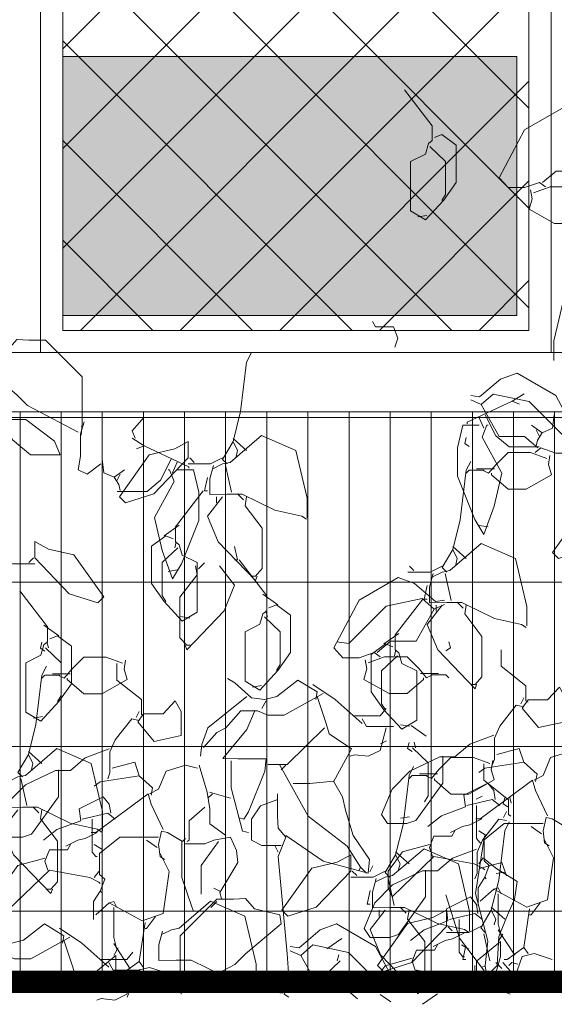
# Model space of a CAD drawing. Header units: millimetres. Extents: x 16698 to 93787, y -21104 to 39413.
# Tile 108 of 256: x 24725 to 24798, y 9744 to 9877. Entities that reach past the tile are written whole.
import ezdxf

# ---------------------------------------------------------------- set-up
doc = ezdxf.new("R2010")
doc.units = ezdxf.units.MM
doc.linetypes.add('HIDDEN', pattern=[9.525, 6.35, -3.175])
for name, color, linetype, lineweight in [('!MODUS_OPIS', 3, 'Continuous', 13), ('__MODUS_ŚCIANY', 2, 'Continuous', 35), ('_MODUS - zielen', 66, 'Continuous', 9), ('Hatch', 4, 'Continuous', 5), ('Okna', 3, 'Continuous', 13), ('Widok', 1, 'Continuous', 15)]:
    doc.layers.add(name, color=color, linetype=linetype, lineweight=lineweight)

msp = doc.modelspace()

# ---------------------------------------------------------------- hatches: boundary and pattern name
at = {"layer": 'Hatch', "ltscale": 2, "true_color": 0xc7c7c7}
h = msp.add_hatch(dxfattribs=at)
h.set_pattern_fill('GRATE', color=9, scale=7, angle=90)
h.paths.add_polyline_path([(24866.08516, 9993.23322), (25012.58516, 9993.23322), (25012.58516, 9747.23322), (24548.33412, 9747.23322), (24548.33412, 9824.23322), (24866.08516, 9824.23322)])
at = {"layer": 'Hatch', "ltscale": 2}
h = msp.add_hatch(dxfattribs=at)
h.set_pattern_fill('ANSI37', color=256, scale=3)
h.paths.add_polyline_path([(24731.08516, 9990.23322), (24794.08516, 9990.23322), (24794.08516, 9835.23322), (24731.08516, 9835.23322)])
at = {"layer": 'Hatch'}
h = msp.add_hatch(color=254, dxfattribs=at)
h.dxf.hatch_style = 1
h.paths.add_polyline_path([(24792.46392, 9872.23322), (24731.08516, 9872.23322), (24731.08516, 9837.23322), (24792.46392, 9837.23322)])

# ---------------------------------------------------------------- linework, layer by layer
at = {"layer": '!MODUS_OPIS', "linetype": 'HIDDEN', "ltscale": 2}
msp.add_lwpolyline([(25137.17444, 9747.23322), (24244.37684, 9747.23322)], dxfattribs=at)
at = {"layer": '__MODUS_ŚCIANY', "ltscale": 2, "const_width": 3}
msp.add_lwpolyline([(24476.35722, 9747.23322), (25137.17444, 9747.23322)], dxfattribs=at)
at = {"layer": '_MODUS - zielen', "transparency": 33554687}
for points, elevation in [([(24777.25982, 9867.72654), (24780.9989, 9862.87556), (24780.9989, 9860.85428), (24780.49345, 9860.45007), (24780.08951, 9859.03522), (24778.06875, 9858.02458), (24778.06875, 9851.35455), (24780.08951, 9850.14168), (24782.51526, 9852.7694), (24784.23359, 9855.19489), (24784.23359, 9860.24784), (24782.31329, 9861.66295), (24781.30239, 9861.25848)], -6681.00084), ([(24796.32841, 9854.61776), (24795.52053, 9855.2242), (24793.49871, 9854.51678), (24791.27493, 9854.51678), (24790.06311, 9855.8305), (24793.49871, 9862.29856), (24798.75416, 9865.33049), (24800.97794, 9864.52195), (24803.80764, 9862.09646), (24805.01946, 9862.29856)], -6681.00084), ([(24805.01946, 9861.69226), (24803.60461, 9861.08582), (24801.17991, 9856.74016), (24797.74325, 9856.74016), (24795.92447, 9855.2242)], -6681.00084), ([(24780.69648, 9860.04587), (24782.81875, 9858.02458), (24782.81875, 9853.57781), (24782.31329, 9852.7694)], -6681.00084), ([(24794.30765, 9854.21356), (24794.50962, 9853.00081), (24794.10568, 9851.58596), (24797.54128, 9849.66566), (24799.96704, 9849.66566), (24802.18976, 9851.58596), (24802.18976, 9851.78807)], -6681.00084), ([(24794.71159, 9853.80935), (24796.93537, 9854.61776), (24799.96704, 9854.61776), (24801.58385, 9853.00081), (24802.59476, 9851.78807), (24803.40264, 9852.19227)], -6681.00084), ([(24780.29148, 9850.74811), (24779.0786, 9850.54588)], -6681.00084), ([(24797.43977, 9831.17141), (24797.43977, 9833.79887), (24798.95613, 9840.26693), (24803.60461, 9842.28821), (24807.85008, 9838.64998), (24808.85993, 9838.44774), (24810.0728, 9837.84144)], -6681.00084), ([(24772.92792, 9836.40726), (24773.33185, 9835.69983), (24775.75761, 9835.69983), (24776.36458, 9834.18387), (24775.95958, 9832.97112)], -6681.00084), ([(24733.59483, 9821.06277), (24733.69635, 9822.67985), (24733.69635, 9828.94568), (24728.74438, 9833.89777), (24726.5206, 9833.89777), (24724.90378, 9833.99876), (24723.69091, 9832.58391), (24720.25438, 9831.7755), (24720.05241, 9830.56276), (24724.90378, 9826.52019), (24726.31863, 9825.10534), (24733.19089, 9821.46711)], -6681.00084), ([(24756.53079, 9832.15569), (24755.92383, 9830.94295), (24755.11595, 9824.27292), (24754.10517, 9820.23034), (24754.71108, 9819.0176), (24754.50911, 9818.20906)], -6681.00084), ([(24794.89733, 9818.75275), (24795.70521, 9819.35919), (24797.72703, 9818.65176), (24799.95081, 9818.65176), (24801.16263, 9819.96549), (24797.72703, 9826.43355), (24792.47158, 9829.46548), (24790.2478, 9828.65694), (24787.4181, 9826.23145), (24786.20628, 9826.43355)], -6681.00084), ([(24787.62113, 9825.22081), (24789.23795, 9826.63566), (24794.0884, 9825.62501), (24799.14187, 9820.57193), (24800.75869, 9820.77403)], -6681.00084), ([(24793.42958, 9826.66343), (24791.81276, 9825.65278), (24792.82261, 9825.24858)], -6681.00084), ([(24791.81276, 9825.65278), (24785.74838, 9822.82309), (24785.74838, 9822.62099)], -6681.00084), ([(24786.20628, 9825.82725), (24787.62113, 9825.22081), (24790.04583, 9820.87515), (24793.48249, 9820.87515), (24795.30127, 9819.35919)], -6681.00084), ([(24788.17413, 9823.83373), (24789.58898, 9821.00391), (24791.40776, 9819.48794), (24795.45033, 9819.48794)], -6681.00084), ([(24797.47215, 9823.83373), (24797.27018, 9822.01455), (24795.85533, 9821.40824), (24794.44048, 9822.41875)], -6681.00084), ([(24723.085, 9822.47762), (24724.29682, 9820.45646), (24726.72257, 9818.43518), (24730.76514, 9818.43518), (24729.95726, 9820.25436), (24726.11666, 9823.18517), (24723.69091, 9823.18517), (24723.085, 9822.47762)], -6681.00084), ([(24733.99877, 9822.88195), (24733.49438, 9821.26487), (24733.49438, 9818.23308), (24733.19089, 9816.41389), (24734.40377, 9815.80759), (24736.22256, 9817.22243)], -6681.00084), ([(24742.08391, 9823.48826), (24740.4671, 9821.66921), (24740.87104, 9820.65857)], -6681.00084), ([(24787.36519, 9822.41875), (24785.14247, 9822.41875), (24784.43504, 9819.38696), (24784.43504, 9815.54662), (24786.75928, 9809.68487), (24787.97216, 9807.66372), (24789.38701, 9811.50405), (24790.39791, 9815.95083), (24787.77019, 9820.80181), (24788.3761, 9822.41875), (24788.57807, 9822.41875)], -6681.00084), ([(24787.36519, 9823.4294), (24787.97216, 9822.01455)], -6681.00084), ([(24764.11048, 9809.92208), (24764.11048, 9812.54954), (24762.59412, 9819.0176), (24757.94564, 9821.03889), (24753.70017, 9817.40065), (24752.69032, 9817.19842), (24751.47745, 9816.59211)], -6681.00084), ([(24795.04639, 9821.81245), (24795.45033, 9821.00391)], -6681.00084), ([(24795.85533, 9821.40824), (24795.24836, 9820.3976), (24795.04639, 9819.58906)], -6681.00084), ([(24748.04079, 9818.00696), (24743.39231, 9813.15598), (24739.55171, 9811.94337), (24738.74383, 9812.75177), (24742.7864, 9818.41116), (24746.222, 9819.2197), (24748.04079, 9820.23034), (24748.04079, 9818.00696)], -6681.00084), ([(24740.4671, 9820.65857), (24742.08391, 9819.64792), (24741.07407, 9819.24372)], -6681.00084), ([(24742.08391, 9819.64792), (24748.1483, 9816.81823), (24748.1483, 9816.61613)], -6681.00084), ([(24754.10517, 9820.23034), (24752.69032, 9817.80486), (24753.29623, 9817.19842)], -6681.00084), ([(24754.10517, 9820.63455), (24755.92383, 9819.0176)], -6681.00084), ([(24785.59932, 9820.77403), (24785.39735, 9819.96549), (24786.00326, 9819.56129)], -6681.00084), ([(24796.51415, 9817.94434), (24794.29037, 9818.75275), (24791.2587, 9818.75275), (24789.64189, 9817.1358), (24788.63098, 9815.92306), (24787.8231, 9816.32726)], -6681.00084), ([(24796.91809, 9818.34855), (24796.71612, 9817.1358), (24797.12006, 9815.72095), (24793.68446, 9813.80065), (24791.2587, 9813.80065), (24789.03598, 9815.72095), (24789.03598, 9815.92306)], -6681.00084), ([(24736.42453, 9817.82887), (24736.6265, 9816.00969), (24738.04134, 9815.40338), (24739.45619, 9816.41389)], -6681.00084), ([(24745.72255, 9817.82887), (24744.3077, 9814.99905), (24742.48891, 9813.48308), (24738.44634, 9813.48308)], -6681.00084), ([(24746.53148, 9817.42454), (24745.92452, 9816.00969)], -6681.00084), ([(24752.69032, 9818.00696), (24751.07351, 9817.19842), (24748.04079, 9817.19842)], -6681.00084), ([(24748.24381, 9818.00696), (24748.84972, 9817.40065)], -6681.00084), ([(24751.47745, 9816.99631), (24750.97199, 9815.17726), (24750.97199, 9813.05499), (24753.29623, 9813.10549), (24755.31792, 9813.10549), (24759.76443, 9810.93272), (24763.40306, 9810.12405), (24764.00897, 9809.71985)], -6681.00084), ([(24753.09426, 9816.99631), (24753.9032, 9813.35821)], -6681.00084), ([(24786.20628, 9817.54), (24785.59932, 9816.32726), (24784.79144, 9809.65723), (24783.78066, 9805.61466), (24784.38657, 9804.40192), (24784.1846, 9803.59337)], -6681.00084), ([(24738.85028, 9815.80759), (24738.44634, 9814.99905)], -6681.00084), ([(24746.53148, 9816.41389), (24748.75421, 9816.41389), (24749.46163, 9813.3821), (24749.46163, 9809.54176), (24747.13739, 9803.68001), (24745.92452, 9801.65886), (24744.50967, 9805.49919), (24743.49876, 9809.94597), (24746.12649, 9814.79694), (24745.52058, 9816.41389), (24745.31861, 9816.41389)], -6681.00084), ([(24788.02507, 9816.32726), (24786.00326, 9816.32726), (24785.59932, 9815.92306)], -6681.00084), ([(24787.01416, 9816.52936), (24789.43992, 9816.52936)], -6681.00084), ([(24738.04134, 9815.40338), (24738.64831, 9814.39274), (24738.85028, 9813.5842)], -6681.00084), ([(24750.66851, 9815.37923), (24750.26457, 9813.56018), (24750.66851, 9813.56018)], -6681.00084), ([(24750.0626, 9813.56018), (24746.32351, 9808.7092), (24746.32351, 9806.68792), (24746.82897, 9806.28371), (24747.23291, 9804.86887), (24749.25366, 9803.85823), (24749.25366, 9797.1882), (24747.23291, 9795.97532), (24744.80715, 9798.60304), (24743.08882, 9801.02853), (24743.08882, 9806.08148), (24745.00912, 9807.49659), (24746.02003, 9807.09212)], -6681.00084), ([(24754.71108, 9813.15598), (24755.51989, 9812.34757)], -6681.00084), ([(24752.69032, 9812.75177), (24750.66851, 9810.12405), (24752.08336, 9806.68792), (24757.1367, 9801.43274), (24757.33867, 9802.03917)], -6681.00084), ([(24751.88139, 9812.75177), (24751.88139, 9811.94337)], -6681.00084), ([(24755.92383, 9812.75177), (24755.72186, 9811.5389), (24758.0461, 9808.50723), (24758.0461, 9803.04982), (24757.1367, 9802.03917), (24756.53079, 9802.03917)], -6681.00084), ([(24806.56714, 9810.49341), (24801.91866, 9805.64243), (24798.07806, 9804.42982), (24797.27018, 9805.23823), (24801.31275, 9810.89761), (24804.74835, 9811.70615), (24806.56714, 9812.7168), (24806.56714, 9810.49341)], -6681.00084), ([(24746.82897, 9808.91144), (24744.80715, 9807.49659)], -6681.00084), ([(24787.36519, 9808.87633), (24788.57807, 9808.67436)], -6681.00084), ([(24727.32954, 9804.48855), (24731.97802, 9799.63757), (24735.81862, 9798.42496), (24736.6265, 9799.23337), (24732.58393, 9804.89275), (24729.14832, 9805.70129), (24727.32954, 9806.71194), (24727.32954, 9804.48855)], -6681.00084), ([(24746.42397, 9806.68792), (24746.222, 9805.87951)], -6681.00084), ([(24793.78597, 9795.3064), (24793.78597, 9797.93386), (24792.26961, 9804.40192), (24787.62113, 9806.4232), (24783.37566, 9802.78497), (24782.36582, 9802.58273), (24781.15294, 9801.97643)], -6681.00084), ([(24746.62594, 9805.87951), (24744.50367, 9803.85823), (24744.50367, 9799.41145), (24745.00912, 9798.60304)], -6681.00084), ([(24754.303, 9806.05176), (24754.70694, 9804.23271), (24754.303, 9804.23271)], -6681.00084), ([(24783.78066, 9805.61466), (24782.36582, 9803.18917), (24782.97172, 9802.58273)], -6681.00084), ([(24783.78066, 9806.01886), (24785.59932, 9804.40192)], -6681.00084), ([(24722.68, 9804.48855), (24724.29682, 9803.68001), (24727.32954, 9803.68001)], -6681.00084), ([(24727.12651, 9804.48855), (24726.5206, 9803.88224)], -6681.00084), ([(24750.26043, 9803.8285), (24749.45163, 9803.02009)], -6681.00084), ([(24754.90891, 9804.23271), (24758.648, 9799.38173), (24758.648, 9797.36044), (24758.14255, 9796.95624), (24757.73861, 9795.54139), (24755.71785, 9794.53075), (24755.71785, 9787.86072), (24757.73861, 9786.64784), (24760.16436, 9789.27557), (24761.88269, 9791.70106), (24761.88269, 9796.754), (24759.96239, 9798.16912), (24758.95148, 9797.76465)], -6681.00084), ([(24746.53148, 9802.87147), (24745.31861, 9802.6695)], -6681.00084), ([(24749.04769, 9803.4243), (24749.24966, 9802.21142), (24746.92542, 9799.17976), (24746.92542, 9793.72234), (24747.83481, 9792.7117), (24748.44072, 9792.7117)], -6681.00084), ([(24752.28119, 9803.4243), (24754.303, 9800.79657), (24752.88816, 9797.36044), (24747.83481, 9792.10526), (24747.63284, 9792.7117)], -6681.00084), ([(24753.09013, 9803.4243), (24753.09013, 9802.61589)], -6681.00084), ([(24782.36582, 9803.39127), (24780.749, 9802.58273), (24777.71628, 9802.58273)], -6681.00084), ([(24777.9193, 9803.39127), (24778.52521, 9802.78497)], -6681.00084), ([(24781.15294, 9802.38063), (24780.64748, 9800.56158), (24780.64748, 9798.43931), (24782.97172, 9798.4898), (24784.99341, 9798.4898), (24789.43992, 9796.31704), (24793.07855, 9795.50837), (24793.68446, 9795.10416)], -6681.00084), ([(24782.76975, 9802.38063), (24783.57869, 9798.74253)], -6681.00084), ([(24773.9775, 9791.12393), (24773.16962, 9791.73037), (24771.14781, 9791.02294), (24768.92403, 9791.02294), (24767.71221, 9792.33667), (24771.14781, 9798.80473), (24776.40326, 9801.83666), (24778.62704, 9801.02812), (24781.45673, 9798.60263), (24782.66855, 9798.80473)], -6681.00084), ([(24725.30772, 9800.04177), (24729.04681, 9795.1908), (24729.04681, 9793.16951), (24728.54136, 9792.76531), (24728.13742, 9791.35046), (24726.11666, 9790.33982), (24726.11666, 9783.66979), (24728.13742, 9782.45691), (24730.56317, 9785.08463), (24732.2815, 9787.51012), (24732.2815, 9792.56307), (24730.3612, 9793.97818), (24729.35029, 9793.57371)], -6681.00084), ([(24758.14255, 9799.58396), (24760.16436, 9798.16912)], -6681.00084), ([(24780.344, 9800.76355), (24779.94006, 9798.9445), (24780.344, 9798.9445)], -6681.00084), ([(24781.25371, 9797.59199), (24779.63689, 9799.00683), (24774.78644, 9797.99619), (24769.73296, 9792.94311), (24768.11615, 9793.14521)], -6681.00084), ([(24779.73809, 9798.9445), (24775.999, 9794.09352), (24775.999, 9792.07223), (24776.50446, 9791.66803), (24776.9084, 9790.25318), (24778.92915, 9789.24254), (24778.92915, 9782.57251), (24776.9084, 9781.35963), (24774.48264, 9783.98736), (24772.76431, 9786.41285), (24772.76431, 9791.4658), (24774.68461, 9792.88091), (24775.69552, 9792.47644)], -6681.00084), ([(24784.38657, 9798.54029), (24785.19538, 9797.73189)], -6681.00084), ([(24758.54754, 9797.36044), (24758.74951, 9796.55203)], -6681.00084), ([(24782.66855, 9798.19843), (24781.25371, 9797.59199), (24778.82901, 9793.24633), (24775.39235, 9793.24633), (24773.57356, 9791.73037)], -6681.00084), ([(24782.36582, 9798.13609), (24780.344, 9795.50837), (24781.75885, 9792.07223), (24786.81219, 9786.81705), (24787.01416, 9787.42349)], -6681.00084), ([(24781.55688, 9798.13609), (24781.55688, 9797.32768)], -6681.00084), ([(24785.59932, 9798.13609), (24785.39735, 9796.92321), (24787.72159, 9793.89155), (24787.72159, 9788.43413), (24786.81219, 9787.42349), (24786.20628, 9787.42349)], -6681.00084), ([(24747.03094, 9796.58176), (24748.24381, 9796.37952)], -6681.00084), ([(24758.34557, 9796.55203), (24760.46784, 9794.53075), (24760.46784, 9790.08397), (24759.96239, 9789.27557)], -6681.00084), ([(24728.54136, 9795.39303), (24730.56317, 9793.97818)], -6681.00084), ([(24776.50446, 9794.29575), (24774.48264, 9792.88091)], -6681.00084), ([(24728.27025, 9793.10844), (24728.06828, 9792.2999), (24728.67419, 9791.89569)], -6681.00084), ([(24728.94635, 9793.16951), (24729.14832, 9792.3611)], -6681.00084), ([(24783.27552, 9793.14521), (24783.47749, 9792.33667), (24782.87158, 9791.93247)], -6681.00084), ([(24728.74438, 9792.3611), (24730.86665, 9790.33982), (24730.86665, 9785.89304), (24730.3612, 9785.08463)], -6681.00084), ([(24776.09946, 9792.07223), (24775.89749, 9791.26383)], -6681.00084), ([(24790.33635, 9792.08221), (24790.33635, 9789.85882), (24793.67044, 9787.23123), (24793.67044, 9785.20995), (24793.97392, 9785.00784)], -6681.00084), ([(24739.18509, 9790.27874), (24736.9613, 9791.08715), (24733.92964, 9791.08715), (24732.31282, 9789.4702), (24731.30191, 9788.25746), (24730.49403, 9788.66166)], -6681.00084), ([(24739.58903, 9790.68295), (24739.38706, 9789.4702), (24739.791, 9788.05536), (24736.35539, 9786.13506), (24733.92964, 9786.13506), (24731.70691, 9788.05536), (24731.70691, 9788.25746)], -6681.00084), ([(24771.95675, 9790.71972), (24772.15872, 9789.50698), (24771.75478, 9788.09213), (24775.19038, 9786.17183), (24777.61613, 9786.17183), (24779.83886, 9788.09213), (24779.83886, 9788.29423)], -6681.00084), ([(24772.36069, 9790.31552), (24774.58447, 9791.12393), (24777.61613, 9791.12393), (24779.23295, 9789.50698), (24780.24386, 9788.29423), (24781.05174, 9788.69844)], -6681.00084), ([(24776.30143, 9791.26383), (24774.17916, 9789.24254), (24774.17916, 9784.79577), (24774.68461, 9783.98736)], -6681.00084), ([(24728.87722, 9789.87441), (24728.27025, 9788.66166), (24727.46237, 9781.99163), (24726.4516, 9777.94906), (24727.05751, 9776.73632), (24726.85554, 9775.92778)], -6681.00084), ([(24738.38425, 9790.23151), (24738.38425, 9788.00812), (24741.71834, 9785.38053), (24741.71834, 9783.35924), (24742.02183, 9783.15714)], -6681.00084), ([(24730.696, 9788.66166), (24728.67419, 9788.66166), (24728.27025, 9788.25746)], -6681.00084), ([(24729.6851, 9788.86376), (24732.11085, 9788.86376)], -6681.00084), ([(24753.3406, 9788.21022), (24754.35151, 9787.60378), (24756.57529, 9785.58263), (24758.39408, 9785.38053), (24760.0109, 9785.78473), (24762.84046, 9788.00812), (24765.46818, 9786.39104), (24765.26621, 9785.38053)], -6681.00084), ([(24781.86067, 9788.90054), (24779.43492, 9788.90054)], -6681.00084), ([(24780.84977, 9788.69844), (24782.87158, 9788.69844), (24783.27552, 9788.29423)], -6681.00084), ([(24757.94058, 9787.25428), (24756.7277, 9787.05205)], -6681.00084), ([(24764.86227, 9787.40168), (24767.89393, 9785.38053), (24771.53257, 9782.1465)], -6681.00084), ([(24793.97392, 9785.31093), (24796.60164, 9785.31093), (24798.21846, 9787.029), (24799.0274, 9785.61415), (24799.0274, 9782.38025), (24795.38877, 9781.57171), (24793.16604, 9784.1993), (24793.97392, 9785.31093)], -6681.00084), ([(24742.02183, 9783.46023), (24744.64955, 9783.46023), (24746.26637, 9785.17829), (24747.0753, 9783.76345), (24747.0753, 9780.52955), (24743.43667, 9779.72101), (24741.21395, 9782.3486), (24742.02183, 9783.46023)], -6681.00084), ([(24755.96833, 9785.78473), (24750.71288, 9781.54006), (24749.905, 9779.31667), (24749.70303, 9777.69972)], -6681.00084), ([(24766.27712, 9786.18894), (24761.02167, 9783.25813), (24758.79802, 9783.25813), (24757.38317, 9783.86456), (24755.16045, 9783.86456), (24753.13863, 9781.54006), (24751.92575, 9780.93375), (24750.10697, 9778.91247)], -6681.00084), ([(24758.59605, 9785.17829), (24757.99014, 9784.16778)], -6681.00084), ([(24765.46818, 9785.78473), (24766.68106, 9782.1465), (24767.085, 9780.73165), (24770.11772, 9778.71037), (24767.69196, 9774.26359)], -6681.00084), ([(24793.36801, 9785.61415), (24792.96301, 9784.80574)], -6681.00084), ([(24741.41592, 9783.76345), (24741.01092, 9782.95504)], -6681.00084), ([(24756.97923, 9783.76345), (24755.96833, 9781.33796), (24752.73469, 9777.3965), (24754.75545, 9777.34601), (24758.59605, 9777.34601), (24758.39408, 9775.67844), (24756.17029, 9770.22129), (24755.56439, 9769.21064), (24754.95848, 9769.41274)], -6681.00084), ([(24770.52166, 9783.15714), (24773.95726, 9783.15714), (24774.7662, 9784.16778)], -6681.00084), ([(24793.36801, 9784.40141), (24792.3571, 9784.60351), (24790.13332, 9781.77381), (24789.4259, 9780.15673), (24789.4259, 9777.32704), (24789.12347, 9776.5185)], -6681.00084), ([(24728.33939, 9783.06335), (24727.12651, 9782.86111)], -6681.00084), ([(24741.41592, 9782.5507), (24740.40501, 9782.7528), (24738.18123, 9779.92311), (24737.4738, 9778.30603), (24737.4738, 9775.47634), (24737.17138, 9774.6678)], -6681.00084), ([(24771.53257, 9782.7528), (24772.13847, 9781.74229), (24775.17014, 9781.74229), (24775.77711, 9781.74229)], -6681.00084), ([(24766.47909, 9781.54006), (24761.42561, 9776.5881), (24758.79802, 9776.5881)], -6681.00084), ([(24774.7662, 9781.54006), (24773.95726, 9778.50813), (24772.34044, 9777.69972), (24770.52166, 9777.90183), (24769.91469, 9777.69972)], -6681.00084), ([(24776.70643, 9781.96607), (24777.9193, 9781.76384)], -6681.00084), ([(24789.32544, 9780.56107), (24786.09075, 9779.34832), (24784.06999, 9777.63026), (24782.04924, 9777.63026), (24778.00667, 9775.71009), (24775.58091, 9773.28473), (24774.16607, 9769.8486), (24774.97394, 9768.63586), (24777.60167, 9768.63586), (24778.81455, 9769.04006), (24782.45318, 9774.09314), (24782.45318, 9777.52914), (24782.45318, 9777.73124)], -6681.00084), ([(24737.37335, 9778.71037), (24734.13866, 9777.49762), (24732.1179, 9775.77956), (24730.09714, 9775.77956), (24726.05457, 9773.85939), (24723.62882, 9771.43403), (24722.21397, 9767.9979), (24723.02185, 9766.78515), (24725.64958, 9766.78515), (24726.86245, 9767.18936), (24730.50108, 9772.24244), (24730.50108, 9775.67844), (24730.50108, 9775.88054)], -6681.00084), ([(24736.45691, 9767.6408), (24736.45691, 9770.26826), (24734.94055, 9776.73632), (24730.29206, 9778.7576), (24726.0466, 9775.11937), (24725.03675, 9774.91713), (24723.82387, 9774.31083)], -6681.00084), ([(24726.4516, 9778.35327), (24728.27025, 9776.73632)], -6681.00084), ([(24789.72938, 9777.93335), (24792.76104, 9778.74189), (24793.36801, 9776.92283)], -6681.00084), ([(24801.25012, 9777.93335), (24799.63331, 9778.33768), (24797.00558, 9777.52914), (24795.99573, 9775.10378), (24794.78286, 9774.49748)], -6681.00084), ([(24726.4516, 9777.94906), (24725.03675, 9775.52357), (24725.64266, 9774.91713)], -6681.00084), ([(24753.84605, 9777.09329), (24753.84605, 9773.45518), (24755.36242, 9767.59356), (24756.17029, 9767.39146)], -6681.00084), ([(24737.77729, 9776.08264), (24740.80895, 9776.89118), (24741.41592, 9775.07213)], -6681.00084), ([(24749.29803, 9776.08264), (24747.68121, 9776.48698), (24745.05349, 9775.67844), (24744.04364, 9773.25308), (24742.83076, 9772.64677)], -6681.00084), ([(24749.50106, 9776.48698), (24750.61242, 9772.84888), (24750.9656, 9770.62549), (24750.9656, 9768.6042), (24753.13863, 9766.98726)], -6681.00084), ([(24760.41576, 9776.48698), (24764.2553, 9769.61485), (24769.51075, 9765.57241), (24771.32954, 9762.74258), (24771.12757, 9762.33838)], -6681.00084), ([(24761.22364, 9776.48698), (24760.61773, 9775.88054)], -6681.00084), ([(24794.98483, 9774.29524), (24795.1868, 9775.30589), (24793.36801, 9776.92283), (24788.11256, 9776.11429), (24787.30363, 9775.50799)], -6681.00084), ([(24723.82387, 9774.71503), (24723.31842, 9772.89598), (24723.31842, 9770.77371), (24725.64266, 9770.8242), (24727.66434, 9770.8242), (24732.11085, 9768.65144), (24735.74948, 9767.84277), (24736.35539, 9767.43856)], -6681.00084), ([(24725.44069, 9774.71503), (24726.24963, 9771.07693)], -6681.00084), ([(24743.03273, 9772.44454), (24743.2347, 9773.45518), (24741.41592, 9775.07213), (24736.16047, 9774.26359), (24735.35153, 9773.65729)], -6681.00084), ([(24761.22364, 9766.98726), (24766.27712, 9763.55112), (24772.34044, 9761.93404), (24772.54241, 9763.75323), (24770.31969, 9766.98726), (24769.30878, 9770.42339), (24768.90484, 9772.24244), (24767.69196, 9774.36471), (24764.45727, 9774.011), (24762.23455, 9774.011)], -6681.00084), ([(24796.60164, 9769.6465), (24794.98483, 9773.0825), (24794.58089, 9774.49748), (24787.5056, 9769.24216), (24786.89969, 9769.24216)], -6681.00084), ([(24789.52741, 9771.86975), (24789.32544, 9773.0825), (24788.5165, 9774.09314), (24785.28287, 9772.47619), (24785.48484, 9770.85924), (24782.25121, 9769.6465), (24780.43136, 9768.23152)], -6681.00084), ([(24737.57532, 9770.01905), (24737.37335, 9771.2318), (24736.56441, 9772.24244), (24733.33078, 9770.62549), (24733.53275, 9769.00854), (24730.29911, 9767.7958), (24728.47927, 9766.38082)], -6681.00084), ([(24744.64955, 9767.7958), (24743.03273, 9771.2318), (24742.62879, 9772.64677), (24735.5535, 9767.39146), (24734.94759, 9767.39146)], -6681.00084), ([(24751.31984, 9772.64677), (24750.71288, 9772.04034)], -6681.00084), ([(24750.9159, 9772.84888), (24753.7456, 9772.04034)], -6681.00084), ([(24760.0109, 9771.83823), (24757.78817, 9771.02969), (24756.57529, 9769.21064), (24756.57529, 9766.38082), (24757.99014, 9765.67339), (24760.61773, 9765.67339)], -6681.00084), ([(24760.11241, 9772.64677), (24760.11241, 9769.61485), (24760.21287, 9767.9979), (24761.22364, 9766.78515), (24760.21287, 9764.15743), (24761.42561, 9751.01934), (24761.67277, 9747.23322)], -6681.00084), ([(24790.13332, 9771.06135), (24789.12347, 9771.86975), (24785.68681, 9771.06135)], -6681.00084), ([(24787.76986, 9772.30254), (24786.96092, 9771.89834)], 6681.00084), ([(24790.80139, 9772.10044), (24790.59942, 9771.2919), (24791.20533, 9770.88769)], 6681.00084), ([(24791.47749, 9772.16151), (24791.67946, 9771.3531)], 6681.00084), ([(24725.03675, 9770.47049), (24723.01494, 9767.84277), (24724.42978, 9764.40664), (24729.48313, 9759.15145), (24729.6851, 9759.75789)], -6681.00084), ([(24727.05751, 9770.8747), (24727.86631, 9770.06629)], -6681.00084), ([(24728.27025, 9770.47049), (24728.06828, 9769.25761), (24730.39252, 9766.22595), (24730.39252, 9760.76853), (24729.48313, 9759.75789), (24728.87722, 9759.75789)], -6681.00084), ([(24750.30894, 9770.82759), (24748.18667, 9769.00854), (24748.18667, 9766.38082), (24747.88318, 9766.17871)], -6681.00084), ([(24787.0012, 9771.06135), (24787.0012, 9766.61457), (24787.5056, 9766.00813), (24787.70862, 9766.00813)], -6681.00084), ([(24738.18123, 9769.21064), (24737.17138, 9770.01905), (24733.73472, 9769.21064)], -6681.00084), ([(24735.04911, 9769.21064), (24735.04911, 9764.76387), (24735.5535, 9764.15743), (24735.75653, 9764.15743)], -6681.00084), ([(24787.70862, 9769.24216), (24786.09075, 9768.43375), (24785.0809, 9768.23152), (24783.46408, 9767.42311)], -6681.00084), ([(24796.80361, 9765.60393), (24796.1977, 9766.00813), (24795.99573, 9767.62521), (24796.39967, 9769.44426), (24797.20861, 9769.24216), (24799.22937, 9768.02942), (24799.63331, 9768.43375)], -6681.00084), ([(24795.99573, 9768.63586), (24793.77195, 9768.63586), (24790.74029, 9768.63586), (24788.01105, 9766.41247), (24788.01105, 9763.58264), (24788.71847, 9762.97634), (24788.11256, 9761.35926), (24788.31453, 9761.15715)], -6681.00084), ([(24791.40836, 9768.86641), (24790.80139, 9767.65366), (24789.99351, 9760.98363), (24788.98274, 9756.94106), (24789.58865, 9755.72832), (24789.38668, 9754.91978)], 6681.00084), ([(24794.37786, 9768.23152), (24795.79271, 9767.22101)], -6681.00084), ([(24735.75653, 9767.39146), (24734.13866, 9766.58305), (24733.12881, 9766.38082), (24731.51199, 9765.57241)], -6681.00084), ([(24744.04364, 9766.78515), (24741.81986, 9766.78515), (24738.78819, 9766.78515), (24736.05896, 9764.56177), (24736.05896, 9761.73194), (24736.76638, 9761.12563), (24736.16047, 9759.50855), (24736.36244, 9759.30645)], -6681.00084), ([(24742.42577, 9766.38082), (24743.84061, 9765.37031)], -6681.00084), ([(24744.85152, 9763.75323), (24744.24561, 9764.15743), (24744.04364, 9765.77451), (24744.44758, 9767.59356), (24745.25652, 9767.39146), (24747.27727, 9766.17871), (24747.68121, 9766.58305)], -6681.00084), ([(24747.47924, 9765.8755), (24750.30894, 9765.8755), (24751.52181, 9766.38082), (24752.73469, 9766.58305), (24753.7456, 9766.78515), (24754.55348, 9764.96597), (24754.75545, 9763.34902), (24752.33075, 9759.30645), (24752.53272, 9758.49791)], -6681.00084), ([(24784.06999, 9767.62521), (24783.66605, 9766.91779), (24781.2403, 9766.91779), (24780.63333, 9765.40183), (24781.03833, 9764.18908)], -6681.00084), ([(24788.09074, 9766.95635), (24786.8665, 9759.18014), (24788.50344, 9752.75507), (24788.18629, 9749.40614), (24787.77781, 9749.21297)], -6681.00084), ([(24787.30363, 9767.62521), (24788.31453, 9767.01878)], -6681.00084), ([(24796.1977, 9766.41247), (24797.41058, 9763.98685), (24796.60164, 9758.32746), (24793.77195, 9757.31682), (24789.32544, 9759.74231), (24789.93135, 9759.94441), (24790.33635, 9759.13587)], -6681.00084), ([(24732.1179, 9765.77451), (24731.71396, 9765.06709), (24729.28821, 9765.06709), (24728.68124, 9763.55112), (24729.08624, 9762.33838)], -6681.00084), ([(24735.35153, 9765.77451), (24736.36244, 9765.16807)], -6681.00084), ([(24747.17576, 9766.17871), (24747.17576, 9761.32774), (24748.49015, 9757.4874), (24748.69212, 9756.88096)], -6681.00084), ([(24752.12878, 9766.17871), (24749.80348, 9762.94468), (24749.80348, 9759.10435)], -6681.00084), ([(24759.80893, 9765.57241), (24760.21287, 9764.76387)], -6681.00084), ([(24780.63333, 9765.80603), (24776.99576, 9764.79539), (24775.07546, 9762.1678), (24775.07546, 9759.94441), (24775.58091, 9758.73166), (24781.2403, 9764.18908), (24786.69772, 9763.17844), (24787.91059, 9762.572), (24788.11256, 9762.3699)], -6681.00084), ([(24728.68124, 9763.95533), (24725.04367, 9762.94468), (24723.12336, 9760.31709), (24723.12336, 9758.09371), (24723.62882, 9756.88096), (24729.28821, 9762.33838), (24734.74562, 9761.32774), (24735.9585, 9760.7213), (24736.16047, 9760.5192)], -6681.00084), ([(24744.24561, 9764.56177), (24745.45849, 9762.13614), (24744.64955, 9756.47676), (24741.81986, 9755.46611), (24737.37335, 9757.8916), (24737.97926, 9758.09371), (24738.38425, 9757.28517)], -6681.00084), ([(24782.85932, 9758.9858), (24784.71185, 9753.16233), (24788.48204, 9748.1459), (24789.76438, 9749.45198), (24790.01345, 9753.36828), (24791.34044, 9756.69515), (24792.14615, 9758.37531), (24792.50287, 9760.79354), (24789.74031, 9762.51302), (24787.99212, 9763.88573)], -6681.00084), ([(24787.91059, 9763.98685), (24787.30363, 9763.17844)], -6681.00084), ([(24771.32954, 9762.74258), (24772.13847, 9761.93404)], -6681.00084), ([(24735.9585, 9762.13614), (24735.35153, 9761.32774)], -6681.00084), ([(24788.11256, 9761.35926), (24787.20317, 9759.94441), (24787.20317, 9757.51892)], -6681.00084), ([(24790.87053, 9762.05535), (24789.65765, 9761.85312)], 6681.00084), ([(24752.33075, 9759.50855), (24751.52181, 9759.91289)], -6681.00084), ([(24789.32544, 9759.74231), (24787.5056, 9758.12536)], -6681.00084), ([(24736.16047, 9759.50855), (24735.25108, 9758.09371), (24735.25108, 9755.66822)], -6681.00084), ([(24747.0753, 9745.56192), (24746.97379, 9747.179), (24746.97379, 9753.44483), (24751.92575, 9758.39693), (24754.14954, 9758.39693), (24755.76636, 9758.49791), (24756.97923, 9757.08306), (24760.41576, 9756.27466), (24760.61773, 9755.06191), (24755.76636, 9751.01934), (24754.35151, 9749.60449), (24747.47924, 9745.96626)], -6681.00084), ([(24789.93135, 9759.13587), (24789.93135, 9755.09343), (24790.33635, 9753.47648)], -6681.00084), ([(24737.37335, 9757.8916), (24735.5535, 9756.27466)], -6681.00084), ([(24737.97926, 9757.28517), (24737.97926, 9753.24273), (24738.38425, 9751.62578)], -6681.00084), ([(24751.92575, 9758.09371), (24751.11787, 9757.28517)], -6681.00084), ([(24788.98274, 9757.34527), (24790.80139, 9755.72832)], 6681.00084), ([(24794.17589, 9757.11472), (24793.36801, 9751.8594), (24793.97392, 9751.05099)], -6681.00084), ([(24795.59074, 9757.92312), (24794.37786, 9756.30617), (24794.17589, 9756.30617)], -6681.00084), ([(24743.63864, 9756.07242), (24742.42577, 9754.45547), (24742.2238, 9754.45547)], -6681.00084), ([(24782.91835, 9754.71768), (24778.26987, 9749.8667), (24774.42927, 9748.65408), (24773.62139, 9749.46249), (24777.66396, 9755.12188), (24781.09956, 9755.93042), (24782.91835, 9756.94106), (24782.91835, 9754.71768)], 6681.00084), ([(24788.98274, 9756.94106), (24787.56789, 9754.51557), (24788.1738, 9753.90914)], 6681.00084), ([(24719.11277, 9755.29319), (24720.12368, 9754.68675), (24722.34746, 9752.6656), (24724.16625, 9752.4635), (24725.78306, 9752.8677), (24728.61262, 9755.09109), (24731.24035, 9753.47401), (24731.03838, 9752.4635)], -6681.00084), ([(24730.63444, 9754.48465), (24733.6661, 9752.4635), (24737.30473, 9749.22947)], -6681.00084), ([(24742.2238, 9755.26401), (24741.41592, 9750.0087), (24742.02183, 9749.20029)], -6681.00084), ([(24775.89922, 9747.23322), (24773.35135, 9752.02998), (24768.0959, 9755.06191), (24765.87212, 9754.25337), (24763.04243, 9751.82788), (24761.83061, 9752.02998)], -6681.00084), ([(24787.56789, 9754.71768), (24785.95107, 9753.90914), (24782.91835, 9753.90914)], 6681.00084), ([(24783.12138, 9754.71768), (24783.72729, 9754.11137)], 6681.00084), ([(24732.04928, 9753.27191), (24726.79384, 9750.34109), (24724.57019, 9750.34109), (24723.15534, 9750.94753), (24720.93261, 9750.94753), (24718.9108, 9748.62303), (24717.69792, 9748.01672), (24715.87913, 9745.99544)], -6681.00084), ([(24787.97183, 9753.70703), (24788.78077, 9750.06893)], 6681.00084), ([(24789.93135, 9754.28489), (24792.15513, 9750.84876)], -6681.00084), ([(24790.53832, 9753.67858), (24789.93135, 9752.66794)], -6681.00084), ([(24731.24035, 9752.8677), (24732.45322, 9749.22947), (24732.85716, 9747.81462), (24733.72949, 9747.23322)], -6681.00084), ([(24737.97926, 9752.43419), (24740.20304, 9748.99805)], -6681.00084), ([(24738.58622, 9751.82788), (24737.97926, 9750.81724)], -6681.00084), ([(24763.24545, 9750.81724), (24764.86227, 9752.23208), (24769.71272, 9751.22144), (24774.7662, 9746.16836), (24776.38302, 9746.37046)], -6681.00084), ([(24785.54607, 9752.08995), (24785.14213, 9750.2709), (24785.54607, 9750.2709)], 6681.00084), ([(24790.23483, 9752.66794), (24787.0012, 9750.04035), (24787.0012, 9748.12018), (24789.52741, 9748.12018), (24790.23483, 9750.64666), (24790.23483, 9752.66794)], -6681.00084), ([(24793.36801, 9751.8594), (24791.14423, 9750.24245), (24790.74029, 9750.24245)], -6681.00084), ([(24738.28274, 9750.81724), (24735.04911, 9748.18965), (24735.04911, 9746.26948), (24737.57532, 9746.26948), (24738.28274, 9748.79595), (24738.28274, 9750.81724)], -6681.00084), ([(24736.29382, 9750.24011), (24739.72943, 9750.24011), (24740.53837, 9751.25075)], -6681.00084), ([(24761.83061, 9751.42368), (24763.24545, 9750.81724), (24765.67015, 9746.47158), (24769.10681, 9746.47158), (24770.9256, 9744.95562)], -6681.00084), ([(24797.20861, 9750.24245), (24794.78286, 9751.05099), (24793.16604, 9750.64666), (24792.15513, 9747.81696)], -6681.00084), ([(24737.30473, 9749.83577), (24737.91064, 9748.82526), (24740.94231, 9748.82526), (24741.54927, 9748.82526)], -6681.00084), ([(24741.41592, 9750.0087), (24739.19213, 9748.39175), (24738.78819, 9748.39175)], -6681.00084), ([(24745.25652, 9748.39175), (24742.83076, 9749.20029), (24741.21395, 9748.79595), (24740.20304, 9745.96626)], -6681.00084), ([(24786.75895, 9749.46249), (24786.75895, 9748.65408)], 6681.00084), ([(24788.18629, 9749.40614), (24788.32319, 9748.27064)], -6681.00084), ([(24789.58865, 9749.8667), (24790.39745, 9749.05829)], 6681.00084), ([(24790.53832, 9749.83811), (24792.15513, 9748.01906), (24791.75119, 9747.00842)], -6681.00084), ([(24792.55907, 9749.63601), (24791.75119, 9749.83811), (24791.3462, 9749.43391)], -6681.00084), ([(24732.25125, 9748.62303), (24730.83296, 9747.23322)], -6681.00084), ([(24740.53837, 9748.62303), (24739.72943, 9745.5911), (24738.11261, 9744.78269), (24736.29382, 9744.98479), (24735.68686, 9744.78269)], -6681.00084), ([(24738.58622, 9747.98741), (24740.20304, 9746.16836), (24739.7991, 9745.15772)], -6681.00084), ([(24740.60698, 9747.78531), (24739.7991, 9747.98741), (24739.3941, 9747.58321)], -6681.00084), ([(24753.96234, 9747.23322), (24754.55348, 9747.68432), (24756.97923, 9747.68432), (24757.58514, 9746.97677)], -6681.00084), ([(24758.19211, 9746.57257), (24757.38317, 9746.16836)], -6681.00084), ([(24757.58514, 9746.97677), (24760.41576, 9745.76402), (24760.8197, 9745.76402)], -6681.00084), ([(24761.22364, 9746.37046), (24761.02167, 9745.56192), (24761.62758, 9745.15772)], -6681.00084), ([(24792.15513, 9747.00842), (24790.53832, 9745.99778), (24791.54817, 9745.59357)], -6681.00084), ([(24781.70653, 9745.62216), (24779.68472, 9744.20731)], 6681.00084)]:
    msp.add_lwpolyline(points, dxfattribs=dict(at, elevation=elevation))
for points in [[(24778.15066, 9781.85772), (24780.17247, 9780.44287)], [(24774.84802, 9779.77522), (24774.03908, 9779.37102)], [(24778.55565, 9779.6342), (24778.75762, 9778.82579)], [(24777.87955, 9779.57312), (24777.67758, 9778.76458), (24778.28349, 9778.36038)], [(24778.35368, 9778.82579), (24780.47595, 9776.8045), (24780.47595, 9772.35773), (24779.9705, 9771.54932)], [(24788.79439, 9776.74343), (24786.5706, 9777.55184), (24783.53894, 9777.55184), (24781.92212, 9775.93489), (24780.91122, 9774.72214), (24780.10334, 9775.12635)], [(24789.19833, 9777.14763), (24788.99636, 9775.93489), (24789.4003, 9774.52004), (24785.96469, 9772.59974), (24783.53894, 9772.59974), (24781.31621, 9774.52004), (24781.31621, 9774.72214)], [(24778.48652, 9776.33909), (24777.87955, 9775.12635), (24777.07167, 9768.45632), (24776.0609, 9764.41375), (24776.66681, 9763.201), (24776.46484, 9762.39246)], [(24787.99355, 9776.69619), (24787.99355, 9774.47281), (24791.32764, 9771.84521), (24791.32764, 9769.82393), (24791.63113, 9769.62183)], [(24780.30531, 9775.12635), (24778.28349, 9775.12635), (24777.87955, 9774.72214)], [(24779.2944, 9775.32845), (24781.72015, 9775.32845)], [(24777.94869, 9769.52803), (24776.73581, 9769.3258)], [(24791.02522, 9769.01539), (24790.01431, 9769.21749), (24787.79053, 9766.3878), (24787.0831, 9764.77072), (24787.0831, 9761.94102), (24786.78068, 9761.13248)], [(24791.02522, 9770.22813), (24790.62022, 9769.41972)], [(24786.98265, 9765.17505), (24783.74796, 9763.96231), (24781.7272, 9762.24424), (24779.70644, 9762.24424), (24775.66387, 9760.32407), (24773.23812, 9757.89872), (24771.82327, 9754.46258), (24772.63115, 9753.24984), (24775.25888, 9753.24984), (24776.47175, 9753.65404), (24780.11038, 9758.70712), (24780.11038, 9762.14312), (24780.11038, 9762.34523)], [(24786.06621, 9754.10548), (24786.06621, 9756.73294), (24784.54985, 9763.201), (24779.90137, 9765.22229), (24775.6559, 9761.58405), (24774.64605, 9761.38182), (24773.43317, 9760.77551)], [(24769.99651, 9762.19036), (24765.34803, 9757.33938), (24761.50743, 9756.12677), (24760.69955, 9756.93518), (24764.74212, 9762.59456), (24768.17773, 9763.40311), (24769.99651, 9764.41375), (24769.99651, 9762.19036)], [(24776.0609, 9764.41375), (24774.64605, 9761.98826), (24775.25196, 9761.38182)], [(24776.0609, 9764.81795), (24777.87955, 9763.201)], [(24772.9819, 9762.92546), (24772.5769, 9762.11705)], [(24787.38659, 9762.54733), (24790.41825, 9763.35587), (24791.02522, 9761.53682)], [(24774.64605, 9762.19036), (24773.02923, 9761.38182), (24769.99651, 9761.38182)], [(24770.19954, 9762.19036), (24770.80545, 9761.58405)], [(24773.43317, 9761.17972), (24772.92772, 9759.36067), (24772.92772, 9757.2384), (24775.25196, 9757.28889), (24777.27364, 9757.28889), (24781.72015, 9755.11613), (24785.35878, 9754.30745), (24785.96469, 9753.90325)], [(24775.04999, 9761.17972), (24775.85893, 9757.54162)], [(24772.62424, 9759.56264), (24772.2203, 9757.74359), (24772.62424, 9757.74359)], [(24787.18462, 9756.48374), (24786.98265, 9757.69648), (24786.17371, 9758.70712), (24782.94008, 9757.09018), (24783.14205, 9755.47323), (24779.90841, 9754.26048), (24778.08857, 9752.8455)], [(24757.21534, 9747.00335), (24757.21534, 9749.63081), (24755.69898, 9756.09887), (24751.0505, 9758.12015), (24746.80504, 9754.48192), (24745.79519, 9754.27968), (24744.58231, 9753.67338)], [(24776.66681, 9757.33938), (24777.47561, 9756.53097)], [(24774.64605, 9756.93518), (24772.62424, 9754.30745), (24774.03908, 9750.87132), (24779.09243, 9745.61614), (24779.2944, 9746.22258)], [(24773.83711, 9756.93518), (24773.83711, 9756.12677)], [(24777.87955, 9756.93518), (24777.67758, 9755.7223), (24780.00182, 9752.69064), (24780.00182, 9747.23322), (24779.09243, 9746.22258), (24778.48652, 9746.22258)], [(24787.79053, 9755.67533), (24786.78068, 9756.48374), (24783.34402, 9755.67533)], [(24784.65841, 9755.67533), (24784.65841, 9751.22855), (24785.1628, 9750.62212), (24785.36583, 9750.62212)], [(24744.58231, 9754.07758), (24744.07686, 9752.25853), (24744.07686, 9750.13626), (24746.4011, 9750.18675), (24748.42278, 9750.18675), (24752.86929, 9748.01399), (24756.50792, 9747.20532), (24757.11383, 9746.80111)], [(24768.78469, 9753.09484), (24766.76288, 9751.67999)], [(24785.36583, 9753.85615), (24783.74796, 9753.04774), (24782.73811, 9752.8455), (24781.12129, 9752.03709)], [(24781.7272, 9752.2392), (24781.32326, 9751.53177), (24778.89751, 9751.53177), (24778.29054, 9750.01581), (24778.69554, 9748.80306)], [(24784.96083, 9752.2392), (24785.97174, 9751.63276)], [(24768.3797, 9750.87132), (24768.17773, 9750.06291)], [(24778.29054, 9750.42001), (24774.65297, 9749.40937), (24773.06259, 9747.23322)], [(24768.58167, 9750.06291), (24766.4594, 9748.04163), (24766.4594, 9747.23322)], [(24777.26956, 9747.23322), (24778.89751, 9748.80306), (24784.35492, 9747.79242), (24785.5678, 9747.18598), (24785.76977, 9746.98388)], [(24785.5678, 9748.60083), (24784.96083, 9747.79242)], [(24773.99175, 9745.54283), (24775.40659, 9744.53232)]]:
    msp.add_lwpolyline(points, dxfattribs=at)
at = {"layer": 'Okna', "ltscale": 2}
msp.add_lwpolyline([(24731.08516, 9837.23322), (24792.46392, 9837.23322), (24792.46392, 9872.23322), (24731.08516, 9872.23322)], dxfattribs=at)
at = {"layer": 'Widok', "ltscale": 2}
for points in [[(24659.08516, 9993.23322), (24728.08516, 9993.23322), (24728.08516, 9832.23322), (24659.08516, 9832.23322)], [(24728.08516, 9993.23322), (24797.08516, 9993.23322), (24797.08516, 9832.23322), (24728.08516, 9832.23322)], [(24797.08516, 9993.23322), (24866.08516, 9993.23322), (24866.08516, 9832.23322), (24797.08516, 9832.23322)], [(24731.08516, 9990.23322), (24794.08516, 9990.23322), (24794.08516, 9835.23322), (24731.08516, 9835.23322)], [(24548.33412, 9832.23322), (24867.58516, 9832.23322), (24867.58516, 9824.23322), (24548.33412, 9824.23322)]]:
    msp.add_lwpolyline(points, close=True, dxfattribs=at)

doc.saveas('drawing.dxf')
